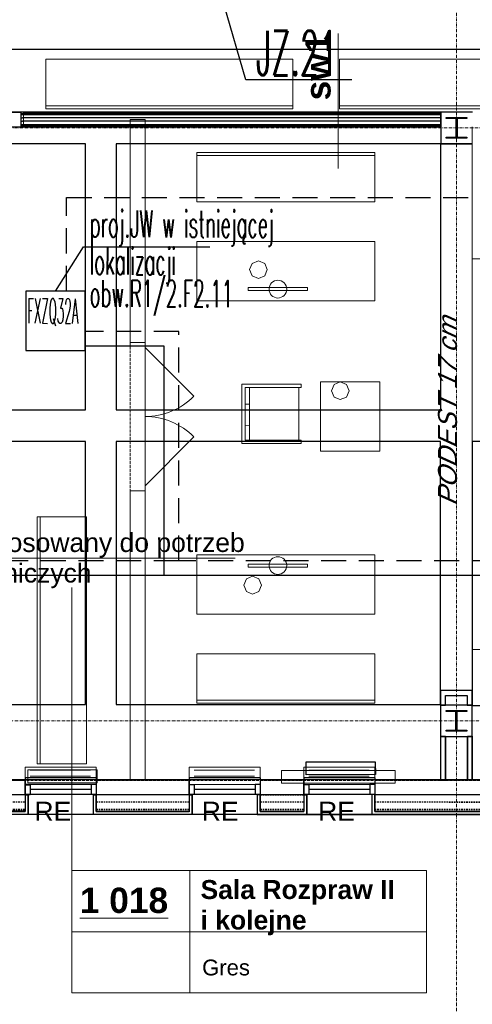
# Model space of a CAD drawing. Header units: millimetres. Extents: x -8642 to 28269, y -6609 to 3701.
# Tile 37 of 256: x -835 to -377, y -5550 to -4554. Entities that reach past the tile are written whole.
import ezdxf
from ezdxf.enums import TextEntityAlignment as Align

# ---------------------------------------------------------------- set-up
doc = ezdxf.new("R2010")
doc.units = ezdxf.units.MM
doc.header["$LTSCALE"] = 1000
doc.header["$MEASUREMENT"] = 0
for name, pattern in [('DASHED', [19.05, 12.7, -6.35]), ('rzut 1 pietra$0$ArchiTECH.PC 1. Line Type', [0.004, 0.003, -0.001]), ('rzut 1 pietra$0$ArchiTECH.PC 2. Line Type', [0.0025, 0.0015, -0.001]), ('rzut 1 pietra$0$ArchiTECH.PC 5. Line Type', [0.0053, 0.003, -0.001, 0.0003, -0.001]), ('rzut 1 pietra$0$ArchiTECH.PC Solid Line Type', [0]), ('SUFIT_1 PIETRO$0$ArchiTECH.PC 1. Line Type', [0.004, 0.003, -0.001]), ('SUFIT_1 PIETRO$0$ArchiTECH.PC 2. Line Type', [0.0025, 0.0015, -0.001]), ('SUFIT_1 PIETRO$0$ArchiTECH.PC Solid Line Type', [0])]:
    doc.linetypes.add(name, pattern=pattern)
doc.layers.get('0').update_dxf_attribs({"lineweight": 25})
for name, color, linetype, lineweight in [('_Etap_5_klimatyzator_w starej_lokalizacji', 3, 'Continuous', 30), ('_Etap_5_opis', 7, 'Continuous', 30), ('_Numer_jednostki', 11, 'Continuous', 30), ('IS_ARCH', 254, 'Continuous', 18), ('IS_FREON_GAZ', 254, 'DASHED', 30), ('IS_HC_FREON_CIECZ', 254, 'Continuous', 30)]:
    doc.layers.add(name, color=color, linetype=linetype, lineweight=lineweight)
for name, color, linetype in [('IS_WK_KAN_SKROPLINY', 254, 'DASHED'), ('SUFIT_1 PIETRO$0$ELEM KONSTRUKCJI - inwent', 254, 'Continuous'), ('SUFIT_1 PIETRO$0$INWENTARYZACJA', 254, 'Continuous'), ('SUFIT_1 PIETRO$0$Kalka 1', 254, 'Continuous'), ('SUFIT_1 PIETRO$0$sciany projektowane', 254, 'Continuous'), ('SUFIT_1 PIETRO$0$TYP SUFITÓW_NOWYCH', 254, 'Continuous')]:
    doc.layers.add(name, color=color, linetype=linetype)
doc.styles.add('romans1', font='simplex.shx', dxfattribs={"width": 0.8})
doc.styles.add('rzut 1 pietra$0$ArchiTECHStyle1', font='arial.ttf', dxfattribs={"height": 0.16})
doc.styles.add('rzut 1 pietra$0$ArchiTECHStyle2', font='ariali.ttf', dxfattribs={"oblique": 15, "height": 0.16})
doc.styles.add('rzut 1 pietra$0$ArchiTECHStyle3', font='arialbd.ttf', dxfattribs={"height": 0.192})

# ---------------------------------------------------------------- blocks, each defined once
blk = doc.blocks.new('jw_FXZQ32A')
blk.add_lwpolyline([(0, 0), (60, 0), (60, 60), (0, 60)], close=True)
at = {"color": 7, "style": 'romans1', "width": 0.35}
blk.add_text('FXZQ32A', height=25, rotation=359.91893, dxfattribs=at).set_placement((1.49, 27.37))

msp = doc.modelspace()

# ---------------------------------------------------------------- linework, layer by layer
at = {"layer": '_Etap_5_opis'}
for p, q in [((-798.69, -4828.38), (-770.25, -4783.56)), ((-770.25, -4783.56), (-642.37, -4783.56))]:
    msp.add_line(p, q, dxfattribs=at)
at = {"layer": '_Numer_jednostki'}
msp.add_lwpolyline([(-498.45, -4614.76), (-606.01, -4614.76), (-671.67, -4387.54)], dxfattribs=at)
at = {"layer": 'IS_ARCH', "linetype": 'rzut 1 pietra$0$ArchiTECH.PC 5. Line Type'}
for p, q in [((-392.53, -3084.31), (-392.84, -6168.47)), ((-3569.55, -4662.89), (2842.26, -4663.53)), ((-3569.09, -5262.89), (7882.41, -5264.04))]:
    msp.add_line(p, q, dxfattribs=at)
at = {"layer": 'IS_ARCH', "linetype": 'rzut 1 pietra$0$ArchiTECH.PC Solid Line Type'}
for p, q in [((-512.48, -4704.49), (-512.48, -4567.74)), ((-558.43, -4593.82), (-808.43, -4593.82)), ((-808.43, -4593.82), (-808.43, -4643.82)), ((-558.43, -4643.82), (-558.43, -4593.82)), ((-260.94, -4593.82), (-510.94, -4593.82)), ((-510.94, -4593.82), (-510.94, -4643.82)), ((-808.43, -4640.82), (-558.43, -4640.82)), ((-510.94, -4640.82), (-260.94, -4640.82)), ((-1026.81, -4647.21), (-830.81, -4647.21)), ((-830.81, -4647.21), (-1026.81, -4647.21)), ((-1026.81, -4647.21), (-830.81, -4647.21)), ((-828.81, -4647.21), (-830.81, -4647.21)), ((-830.81, -4647.21), (-830.81, -4648.46)), ((-830.81, -4648.46), (-828.81, -4648.46)), ((-830.81, -4648.46), (-830.81, -4649.71)), ((-830.81, -4649.71), (-828.81, -4649.71)), ((-830.81, -4649.71), (-830.81, -4652.21)), ((-830.81, -4652.21), (-830.81, -4659.71)), ((-408.62, -4647.21), (-828.81, -4647.21)), ((-828.81, -4648.46), (-408.62, -4648.46)), ((-828.81, -4649.71), (-408.62, -4649.71)), ((-808.43, -4643.82), (-558.43, -4643.82)), ((-510.94, -4643.82), (-260.94, -4643.82)), ((-408.62, -4662.21), (-408.62, -4647.21)), ((-376.62, -4647.21), (-408.62, -4647.21)), ((-408.62, -4647.21), (-408.62, -4679.21)), ((-403.12, -4652.71), (-382.12, -4652.71)), ((-403.12, -4653.71), (-403.12, -4652.71)), ((-403.12, -4652.71), (-403.12, -4652.71)), ((-403.12, -4652.71), (-382.12, -4652.71)), ((-403.12, -4653.71), (-403.12, -4652.71)), ((-382.12, -4652.71), (-382.12, -4653.71)), ((-382.12, -4652.71), (-382.12, -4653.71)), ((-830.81, -4653.04), (-828.81, -4653.04)), ((-830.81, -4656.38), (-828.81, -4656.38)), ((-830.81, -4659.71), (-828.81, -4659.71)), ((-830.81, -4659.71), (-830.81, -4660.96)), ((-830.81, -4660.96), (-828.81, -4660.96)), ((-830.81, -4660.96), (-830.81, -4662.21)), ((-830.81, -4662.21), (-828.81, -4662.21)), ((-408.62, -4653.04), (-828.81, -4653.04)), ((-408.62, -4656.38), (-828.81, -4656.38)), ((-828.81, -4659.71), (-408.62, -4659.71)), ((-828.81, -4660.96), (-408.62, -4660.96)), ((-828.81, -4662.21), (-408.62, -4662.21)), ((-722.94, -4654.81), (-722.94, -4880.37)), ((-707.94, -4654.81), (-722.94, -4654.81)), ((-707.94, -4880.37), (-707.94, -4654.81)), ((-393.12, -4653.71), (-403.12, -4653.71)), ((-393.12, -4653.71), (-403.12, -4653.71)), ((-393.12, -4672.71), (-393.12, -4653.71)), ((-393.12, -4672.71), (-393.12, -4653.71)), ((-382.12, -4653.71), (-392.12, -4653.71)), ((-392.12, -4653.71), (-392.12, -4672.71)), ((-382.12, -4653.71), (-392.12, -4653.71)), ((-392.12, -4653.71), (-392.12, -4672.71)), ((-376.74, -5322.83), (-376.74, -4662.21)), ((-403.12, -4673.71), (-403.12, -4672.71)), ((-403.12, -4672.71), (-393.12, -4672.71)), ((-403.12, -4673.71), (-403.12, -4672.71)), ((-403.12, -4672.71), (-393.12, -4672.71)), ((-392.12, -4672.71), (-382.12, -4672.71)), ((-392.12, -4672.71), (-382.12, -4672.71)), ((-382.12, -4672.71), (-382.12, -4673.71)), ((-382.12, -4672.71), (-382.12, -4673.71)), ((-408.62, -4679.21), (-376.62, -4679.21)), ((-382.12, -4673.71), (-403.12, -4673.71)), ((-382.12, -4673.71), (-403.12, -4673.71)), ((-475.47, -4688.15), (-655.47, -4688.15)), ((-655.47, -4688.15), (-655.47, -4738.15)), ((-475.47, -4691.15), (-655.47, -4691.15)), ((-475.47, -4738.15), (-475.47, -4688.15)), ((-655.47, -4738.15), (-475.47, -4738.15)), ((-655.47, -4778.15), (-475.47, -4778.15)), ((-655.47, -4838.15), (-655.47, -4778.15)), ((-475.47, -4778.15), (-475.47, -4838.15)), ((-599.44, -4800.34), (-602.07, -4806.67)), ((-593.11, -4797.72), (-599.44, -4800.34)), ((-586.78, -4800.34), (-593.11, -4797.72)), ((-584.15, -4806.67), (-586.78, -4800.34)), ((-376.74, -4795.93), (-376.74, -5115.93)), ((-286.74, -4795.93), (-376.74, -4795.93)), ((-602.07, -4806.67), (-599.44, -4813.01)), ((-602.07, -4806.67), (-602.07, -4806.67)), ((-586.78, -4813.01), (-584.15, -4806.67)), ((-599.44, -4813.01), (-593.11, -4815.63)), ((-593.11, -4815.63), (-586.78, -4813.01)), ((-543.47, -4824.94), (-603.47, -4824.94)), ((-603.47, -4824.94), (-603.47, -4827.94)), ((-603.47, -4827.94), (-543.47, -4827.94)), ((-543.47, -4827.94), (-543.47, -4824.94)), ((-475.47, -4838.15), (-655.47, -4838.15)), ((-712.94, -4880.37), (-722.94, -4880.37)), ((-707.94, -4880.37), (-712.94, -4880.37)), ((-707.94, -4880.37), (-707.94, -5030.37)), ((-707.94, -5030.37), (-707.94, -4880.37)), ((-707.94, -4880.37), (-707.94, -5030.37)), ((-707.94, -4885.37), (-658.44, -4934.87)), ((-530.32, -4990.37), (-530.32, -4920.37)), ((-530.32, -4920.37), (-470.32, -4920.37)), ((-510.26, -4920.33), (-516.6, -4922.95)), ((-503.93, -4922.95), (-510.26, -4920.33)), ((-470.32, -4920.37), (-470.32, -4990.37)), ((-609.99, -4982.67), (-609.99, -4922.67)), ((-609.99, -4922.67), (-549.99, -4922.67)), ((-549.99, -4925.95), (-606.72, -4925.95)), ((-606.72, -4925.95), (-606.72, -4979.4)), ((-602.03, -4979.51), (-602.03, -4925.95)), ((-552.18, -4979.4), (-552.18, -4925.95)), ((-549.99, -4922.67), (-549.99, -4925.95)), ((-516.6, -4922.95), (-519.22, -4929.29)), ((-519.22, -4929.29), (-516.6, -4935.62)), ((-519.22, -4929.29), (-519.22, -4929.29)), ((-501.31, -4929.29), (-503.93, -4922.95)), ((-503.93, -4935.62), (-501.31, -4929.29)), ((-516.6, -4935.62), (-510.26, -4938.24)), ((-510.26, -4938.24), (-503.93, -4935.62)), ((-602.03, -4942.75), (-606.72, -4942.75)), ((-606.72, -4964.56), (-602.03, -4964.67)), ((-707.94, -5025.37), (-658.44, -4975.88)), ((-606.72, -4979.4), (-549.99, -4979.4)), ((-549.99, -4979.4), (-549.99, -4982.67)), ((-549.99, -4982.67), (-609.99, -4982.67)), ((-470.32, -4990.37), (-530.32, -4990.37)), ((-722.94, -5030.37), (-722.94, -5322.79)), ((-712.94, -5030.37), (-722.94, -5030.37)), ((-707.94, -5030.37), (-712.94, -5030.37)), ((-707.94, -5322.79), (-707.94, -5030.37)), ((-817.07, -5056.95), (-817.07, -5306.95)), ((-767.07, -5056.95), (-817.07, -5056.95)), ((-814.07, -5056.95), (-814.07, -5306.95)), ((-767.07, -5306.95), (-767.07, -5056.95)), ((-973.73, -5098.63), (-616.55, -5098.63)), ((-475.47, -5095.37), (-655.47, -5095.37)), ((-655.47, -5095.37), (-655.47, -5155.37)), ((-475.47, -5155.37), (-475.47, -5095.37)), ((-543.47, -5104.64), (-603.47, -5104.64)), ((-603.47, -5104.64), (-603.47, -5107.64)), ((-603.47, -5107.64), (-543.47, -5107.64)), ((-543.47, -5107.64), (-543.47, -5104.64)), ((-605.33, -5119.65), (-607.95, -5125.98)), ((-599, -5117.03), (-605.33, -5119.65)), ((-592.66, -5119.65), (-599, -5117.03)), ((-590.04, -5125.98), (-592.66, -5119.65)), ((-376.74, -5115.93), (-286.74, -5115.93)), ((-286.74, -5115.93), (-376.74, -5115.93)), ((-376.74, -5115.93), (-376.74, -5190.93)), ((-781.86, -5414.68), (-781.86, -5128.52)), ((-607.95, -5125.98), (-605.33, -5132.32)), ((-607.95, -5125.98), (-607.95, -5125.98)), ((-592.66, -5132.32), (-590.04, -5125.98)), ((-605.33, -5132.32), (-599, -5134.94)), ((-599, -5134.94), (-592.66, -5132.32)), ((-655.47, -5155.37), (-475.47, -5155.37)), ((-376.74, -5190.93), (-286.74, -5190.93)), ((-655.47, -5245.37), (-655.47, -5195.37)), ((-655.47, -5195.37), (-475.47, -5195.37)), ((-475.47, -5195.37), (-475.47, -5245.37)), ((-408.69, -5232.64), (-408.69, -5247.21)), ((-376.74, -5232.65), (-408.69, -5232.64)), ((-403.69, -5247.21), (-403.69, -5237.64)), ((-403.69, -5237.64), (-381.74, -5237.65)), ((-381.74, -5237.65), (-381.74, -5247.21)), ((-376.74, -5247.21), (-376.74, -5232.65)), ((-475.47, -5242.37), (-655.47, -5242.37)), ((-475.47, -5245.37), (-655.47, -5245.37)), ((-408.69, -5247.21), (-403.69, -5247.21)), ((-376.69, -5247.21), (-408.69, -5247.21)), ((-408.69, -5247.21), (-408.69, -5279.21)), ((-381.74, -5247.21), (-376.74, -5247.21)), ((-376.69, -5279.21), (-376.69, -5247.21)), ((-376.69, -5247.21), (-376.69, -5247.21)), ((-403.19, -5252.71), (-382.19, -5252.71)), ((-403.19, -5253.71), (-403.19, -5252.71)), ((-403.19, -5252.71), (-403.19, -5252.71)), ((-403.19, -5252.71), (-382.19, -5252.71)), ((-403.19, -5253.71), (-403.19, -5252.71)), ((-393.19, -5253.71), (-403.19, -5253.71)), ((-393.19, -5253.71), (-403.19, -5253.71)), ((-393.19, -5272.71), (-393.19, -5253.71)), ((-393.19, -5272.71), (-393.19, -5253.71)), ((-382.19, -5253.71), (-392.19, -5253.71)), ((-392.19, -5253.71), (-392.19, -5272.71)), ((-382.19, -5253.71), (-392.19, -5253.71)), ((-392.19, -5253.71), (-392.19, -5272.71)), ((-382.19, -5252.71), (-382.19, -5253.71)), ((-382.19, -5252.71), (-382.19, -5253.71)), ((-408.75, -5278.82), (-408.75, -5322.83)), ((-408.75, -5279.22), (-408.75, -5323.23)), ((-403.69, -5279.21), (-408.69, -5279.21)), ((-408.69, -5279.21), (-408.69, -5323.23)), ((-408.69, -5279.21), (-376.69, -5279.21)), ((-403.75, -5278.82), (-403.75, -5322.83)), ((-403.75, -5279.22), (-403.75, -5323.23)), ((-403.69, -5323.23), (-403.69, -5279.21)), ((-403.19, -5273.71), (-403.19, -5272.71)), ((-403.19, -5272.71), (-393.19, -5272.71)), ((-403.19, -5273.71), (-403.19, -5272.71)), ((-403.19, -5272.71), (-393.19, -5272.71)), ((-382.19, -5273.71), (-403.19, -5273.71)), ((-382.19, -5273.71), (-403.19, -5273.71)), ((-392.19, -5272.71), (-382.19, -5272.71)), ((-392.19, -5272.71), (-382.19, -5272.71)), ((-382.19, -5272.71), (-382.19, -5273.71)), ((-382.19, -5272.71), (-382.19, -5273.71)), ((-381.75, -5278.83), (-381.75, -5322.83)), ((-381.75, -5279.23), (-381.75, -5323.23)), ((-376.69, -5279.21), (-381.69, -5279.21)), ((-381.69, -5279.21), (-381.69, -5322.83)), ((-376.75, -5278.83), (-376.75, -5322.83)), ((-376.75, -5279.23), (-376.75, -5323.23)), ((-376.69, -5322.83), (-376.69, -5279.21)), ((-757.3, -5310.08), (-829.3, -5310.08)), ((-829.3, -5310.08), (-829.3, -5322.58)), ((-817.07, -5306.95), (-767.07, -5306.95)), ((-757.3, -5322.58), (-757.3, -5310.08)), ((-591.3, -5310.08), (-663.3, -5310.08)), ((-663.3, -5310.08), (-663.3, -5322.58)), ((-591.3, -5322.58), (-591.3, -5310.08)), ((-475.3, -5310.08), (-547.3, -5310.08)), ((-547.3, -5310.08), (-547.3, -5322.58)), ((-475.3, -5322.58), (-475.3, -5310.08)), ((-826.47, -5312.87), (-826.47, -5325.87)), ((-756.47, -5312.87), (-826.47, -5312.87)), ((-826.47, -5312.87), (-826.47, -5325.87)), ((-756.47, -5312.87), (-826.47, -5312.87)), ((-824.3, -5313.31), (-763.08, -5313.31)), ((-824.3, -5319.35), (-763.08, -5319.35)), ((-756.47, -5325.87), (-756.47, -5312.87)), ((-756.47, -5325.87), (-756.47, -5312.87)), ((-658.3, -5313.31), (-597.09, -5313.31)), ((-658.3, -5319.35), (-597.09, -5319.35)), ((-569.87, -5313.37), (-569.87, -5326.37)), ((-454.87, -5313.37), (-569.87, -5313.37)), ((-569.87, -5313.37), (-569.87, -5326.37)), ((-454.87, -5313.37), (-569.87, -5313.37)), ((-542.3, -5313.31), (-481.09, -5313.31)), ((-542.3, -5319.35), (-481.09, -5319.35)), ((-454.87, -5326.37), (-454.87, -5313.37)), ((-454.87, -5326.37), (-454.87, -5313.37)), ((-1138.76, -5322.76), (-829.3, -5322.78)), ((-1138.76, -5323.16), (-829.3, -5323.19)), ((-757.3, -5320.71), (-829.3, -5320.77)), ((-829.3, -5320.77), (-829.3, -5322.77)), ((-829.3, -5321.17), (-829.3, -5323.17)), ((-829.3, -5322.58), (-757.3, -5322.58)), ((-829.3, -5322.77), (-829.3, -5327.77)), ((-829.3, -5322.78), (-829.3, -5337.78)), ((-829.3, -5323.17), (-829.3, -5328.17)), ((-829.3, -5323.19), (-829.3, -5338.19)), ((-757.31, -5327.73), (-829.3, -5327.78)), ((-824.3, -5327.78), (-829.3, -5327.78)), ((-829.3, -5327.78), (-829.29, -5337.78)), ((-829.3, -5327.78), (-829.29, -5337.78)), ((-824.3, -5328.18), (-829.3, -5328.19)), ((-829.3, -5328.19), (-829.29, -5338.19)), ((-829.3, -5328.19), (-829.29, -5338.19)), ((-826.47, -5325.87), (-756.47, -5325.87)), ((-826.47, -5325.87), (-756.47, -5325.87)), ((-824.3, -5327.78), (-824.29, -5337.78)), ((-824.3, -5328.18), (-824.29, -5338.18)), ((-757.31, -5327.73), (-762.31, -5327.73)), ((-762.31, -5327.73), (-762.3, -5337.73)), ((-757.31, -5327.73), (-757.3, -5337.73)), ((-757.31, -5327.73), (-757.3, -5337.73)), ((-757.31, -5328.13), (-757.3, -5338.13)), ((-757.31, -5328.13), (-757.3, -5338.13)), ((-757.3, -5320.71), (-757.29, -5327.71)), ((-757.3, -5321.12), (-757.29, -5328.12)), ((-757.3, -5322.79), (-757.3, -5337.79)), ((-757.3, -5322.79), (-663.3, -5322.8)), ((-757.3, -5323.19), (-757.3, -5338.19)), ((-722.94, -5322.79), (-707.94, -5322.79)), ((-591.3, -5320.76), (-663.31, -5320.81)), ((-663.31, -5320.81), (-663.3, -5322.81)), ((-663.31, -5321.22), (-663.3, -5323.22)), ((-663.3, -5322.8), (-663.31, -5337.8)), ((-663.3, -5322.81), (-663.31, -5327.82)), ((-663.3, -5323.2), (-663.31, -5338.2)), ((-663.3, -5322.58), (-591.3, -5322.58)), ((-663.3, -5323.22), (-663.31, -5328.22)), ((-591.31, -5327.75), (-663.3, -5327.8)), ((-658.3, -5327.8), (-663.3, -5327.8)), ((-663.3, -5327.8), (-663.3, -5337.8)), ((-663.3, -5327.8), (-663.3, -5337.8)), ((-663.3, -5328.2), (-663.3, -5338.2)), ((-663.3, -5328.2), (-663.3, -5338.2)), ((-658.3, -5327.8), (-658.3, -5337.8)), ((-591.31, -5327.75), (-596.31, -5327.75)), ((-596.31, -5327.75), (-596.31, -5337.75)), ((-591.3, -5322.81), (-591.31, -5337.81)), ((-591.3, -5323.21), (-591.31, -5338.21)), ((-591.31, -5327.75), (-591.31, -5337.75)), ((-591.31, -5327.75), (-591.31, -5337.75)), ((-591.31, -5328.15), (-591.31, -5338.15)), ((-591.31, -5328.15), (-591.31, -5338.15)), ((-591.3, -5320.76), (-591.3, -5327.76)), ((-591.3, -5321.16), (-591.3, -5328.16)), ((-591.3, -5322.81), (-547.3, -5322.81)), ((-569.87, -5326.37), (-454.87, -5326.37)), ((-569.87, -5326.37), (-454.87, -5326.37)), ((-475.3, -5320.76), (-547.31, -5320.81)), ((-547.31, -5320.81), (-547.3, -5322.81)), ((-547.31, -5321.21), (-547.3, -5323.21)), ((-547.3, -5322.81), (-547.31, -5337.81)), ((-547.3, -5323.21), (-547.31, -5338.21)), ((-547.3, -5322.58), (-475.3, -5322.58)), ((-547.3, -5322.81), (-547.3, -5327.81)), ((-547.3, -5323.21), (-547.3, -5328.21)), ((-475.31, -5327.76), (-547.3, -5327.81)), ((-542.3, -5327.81), (-547.3, -5327.81)), ((-547.3, -5327.81), (-547.3, -5337.81)), ((-547.3, -5327.81), (-547.3, -5337.81)), ((-547.3, -5328.21), (-547.3, -5338.21)), ((-547.3, -5328.21), (-547.3, -5338.21)), ((-542.3, -5327.81), (-542.3, -5337.81)), ((-475.31, -5327.76), (-480.31, -5327.76)), ((-480.31, -5327.76), (-480.31, -5337.76)), ((-475.3, -5322.82), (-475.31, -5337.82)), ((-475.3, -5323.22), (-475.31, -5338.22)), ((-475.31, -5327.76), (-475.31, -5337.76)), ((-475.31, -5327.76), (-475.31, -5337.76)), ((-475.31, -5328.16), (-475.31, -5338.16)), ((-475.31, -5328.16), (-475.31, -5338.16)), ((-475.3, -5320.76), (-475.3, -5327.76)), ((-475.3, -5321.16), (-475.3, -5328.16)), ((-475.3, -5322.82), (-367.69, -5322.83)), ((-408.69, -5323.23), (-403.69, -5323.23)), ((-381.69, -5322.83), (-376.69, -5322.83)), ((-1138.77, -5337.76), (-829.3, -5337.78)), ((-826.3, -5337.78), (-829.3, -5337.78)), ((-829.3, -5337.78), (-829.3, -5354.76)), ((-829.3, -5337.78), (-826.3, -5337.78)), ((-829.3, -5337.78), (-829.3, -5354.78)), ((-829.3, -5338.19), (-826.3, -5338.19)), ((-757.3, -5337.73), (-829.29, -5337.78)), ((-824.29, -5337.78), (-829.29, -5337.78)), ((-824.29, -5338.18), (-829.29, -5338.19)), ((-826.3, -5357.76), (-826.3, -5337.78)), ((-826.3, -5337.78), (-826.3, -5357.78)), ((-762.3, -5332.73), (-824.3, -5332.78)), ((-757.3, -5337.73), (-762.3, -5337.73)), ((-757.3, -5337.79), (-760.3, -5337.79)), ((-760.3, -5337.79), (-760.3, -5357.79)), ((-760.3, -5337.79), (-757.3, -5337.79)), ((-760.3, -5337.79), (-760.3, -5357.79)), ((-760.3, -5338.19), (-757.3, -5338.19)), ((-757.3, -5354.79), (-757.3, -5337.79)), ((-757.3, -5337.79), (-663.31, -5337.8)), ((-757.3, -5337.79), (-757.3, -5354.79)), ((-663.31, -5337.8), (-660.31, -5337.8)), ((-663.31, -5337.8), (-663.31, -5354.8)), ((-663.31, -5338.2), (-663.31, -5355.2)), ((-663.31, -5338.2), (-660.31, -5338.2)), ((-591.31, -5337.75), (-663.3, -5337.8)), ((-660.3, -5337.8), (-663.3, -5337.8)), ((-663.3, -5337.8), (-663.3, -5354.79)), ((-658.3, -5337.8), (-663.3, -5337.8)), ((-660.31, -5337.8), (-660.3, -5357.8)), ((-660.3, -5357.79), (-660.3, -5337.8)), ((-596.31, -5332.75), (-658.31, -5332.8)), ((-591.31, -5337.75), (-596.31, -5337.75)), ((-591.31, -5337.81), (-594.31, -5337.81)), ((-594.31, -5337.81), (-594.31, -5357.82)), ((-594.31, -5337.81), (-591.31, -5337.81)), ((-594.31, -5337.81), (-594.31, -5357.82)), ((-591.31, -5354.82), (-591.31, -5337.81)), ((-591.31, -5337.81), (-547.31, -5337.81)), ((-591.31, -5337.81), (-591.31, -5354.82)), ((-544.31, -5337.83), (-547.31, -5337.83)), ((-547.31, -5337.83), (-547.31, -5354.83)), ((-547.31, -5337.83), (-544.31, -5337.83)), ((-547.31, -5337.83), (-547.31, -5354.83)), ((-547.31, -5338.23), (-544.31, -5338.23)), ((-475.31, -5337.76), (-547.3, -5337.81)), ((-542.3, -5337.81), (-547.3, -5337.81)), ((-544.31, -5357.83), (-544.31, -5337.83)), ((-544.31, -5337.83), (-544.31, -5357.83)), ((-480.31, -5332.76), (-542.31, -5332.81)), ((-475.31, -5337.76), (-480.31, -5337.76)), ((-475.31, -5337.82), (-478.31, -5337.82)), ((-478.31, -5337.82), (-478.31, -5357.83)), ((-475.31, -5337.82), (-478.31, -5337.82)), ((-478.31, -5337.82), (-478.31, -5357.83)), ((-475.31, -5354.83), (-475.31, -5337.82)), ((-475.31, -5337.82), (-367.69, -5337.83)), ((-475.31, -5337.82), (-475.31, -5354.83)), ((-1142.75, -5357.76), (-826.3, -5357.76)), ((-1142.75, -5357.76), (-826.3, -5357.78)), ((-829.3, -5354.76), (-1139.75, -5354.76)), ((-1139.75, -5354.76), (-829.3, -5354.78)), ((-826.3, -5357.78), (-760.3, -5357.79)), ((-760.3, -5357.79), (-660.3, -5357.79)), ((-760.3, -5357.79), (-660.3, -5357.8)), ((-663.3, -5354.79), (-757.3, -5354.79)), ((-757.3, -5354.79), (-663.31, -5354.8)), ((-660.3, -5357.8), (-594.31, -5357.82)), ((-594.31, -5357.82), (-544.31, -5357.83)), ((-594.31, -5357.82), (-544.31, -5357.83)), ((-547.31, -5354.83), (-591.31, -5354.82)), ((-591.31, -5354.82), (-547.31, -5354.83)), ((-544.31, -5357.83), (-478.31, -5357.83)), ((-478.31, -5357.83), (-363.66, -5357.84)), ((-478.31, -5357.83), (-363.66, -5357.84)), ((-366.66, -5354.84), (-475.31, -5354.83)), ((-475.31, -5354.83), (-366.66, -5354.84)), ((-781.86, -5414.68), (-423.06, -5414.68)), ((-781.86, -5414.68), (-781.86, -5538.6)), ((-662.63, -5414.68), (-662.63, -5538.6)), ((-423.06, -5414.68), (-423.06, -5538.6)), ((-781.86, -5476.64), (-423.06, -5476.64)), ((-781.86, -5538.6), (-423.06, -5538.6))]:
    msp.add_line(p, q, dxfattribs=at)
at = {"layer": 'IS_ARCH', "linetype": 'rzut 1 pietra$0$ArchiTECH.PC 1. Line Type'}
for p, q in [((-1026.81, -4647.21), (-830.81, -4647.21)), ((-1026.81, -4662.21), (-830.81, -4662.21)), ((-722.94, -4880.37), (-722.94, -5030.37)), ((-707.94, -4880.37), (-707.94, -5030.37)), ((-1515.75, -5323.12), (4330.89, -5323.69))]:
    msp.add_line(p, q, dxfattribs=at)
at = {"layer": 'IS_ARCH', "linetype": 'rzut 1 pietra$0$ArchiTECH.PC 2. Line Type'}
for p, q in [((-829.3, -5337.78), (-829.3, -5352.78)), ((-829.3, -5338.19), (-829.3, -5353.19)), ((-757.3, -5337.79), (-757.3, -5352.79)), ((-757.3, -5337.79), (-663.31, -5337.8)), ((-757.3, -5338.19), (-757.3, -5353.19)), ((-663.31, -5337.8), (-663.31, -5352.8)), ((-663.31, -5338.2), (-663.31, -5353.2)), ((-591.31, -5337.81), (-547.31, -5337.81)), ((-591.31, -5337.81), (-591.3, -5352.82)), ((-591.31, -5338.21), (-591.3, -5353.22)), ((-591.31, -5338.21), (-547.31, -5338.21)), ((-547.31, -5337.81), (-547.31, -5352.83)), ((-547.31, -5338.21), (-547.31, -5353.23)), ((-475.31, -5337.82), (-475.31, -5352.82)), ((-475.31, -5338.22), (-475.31, -5353.22)), ((-1138.77, -5345.26), (-829.3, -5345.28)), ((-757.3, -5345.29), (-663.31, -5345.3)), ((-591.3, -5345.32), (-547.3, -5345.33)), ((-475.31, -5345.32), (-367.68, -5345.33)), ((-1138.77, -5352.76), (-829.3, -5352.78)), ((-757.3, -5352.79), (-663.31, -5352.8)), ((-591.3, -5352.82), (-547.31, -5352.83)), ((-475.31, -5352.82), (-367.68, -5352.83))]:
    msp.add_line(p, q, dxfattribs=at)
at = {"layer": 'IS_ARCH', "linetype": 'rzut 1 pietra$0$ArchiTECH.PC Solid Line Type'}
for centre in [(-573.47, -4826.44), (-573.47, -5106.14)]:
    msp.add_circle(centre, 8.96, dxfattribs=at)
for centre, start, end in [((-707.94, -4885.37), 270, 315), ((-707.94, -5025.37), 45, 90)]:
    msp.add_arc(centre, 70, start, end, dxfattribs=at)
at = {"layer": 'IS_FREON_GAZ', "ltscale": 0.002}
for points in [[(676.82, -5160.46), (676.82, -5101.29), (-673.69, -5101.29), (-673.69, -4869.29), (-768.69, -4869.29)], [(-673.69, -5101.29), (-973.69, -5101.29), (-973.69, -5191.39), (-1016.01, -5191.39)]]:
    msp.add_lwpolyline(points, dxfattribs=at)
at = {"layer": 'IS_HC_FREON_CIECZ', "ltscale": 0.002}
for points in [[(666.82, -5160.46), (666.82, -5116.29), (-688.69, -5116.29), (-688.69, -4884.29), (-768.69, -4884.29)], [(-673.69, -5116.29), (-958.69, -5116.29), (-958.69, -5206.39), (-1016.01, -5206.39)]]:
    msp.add_lwpolyline(points, dxfattribs=at)
at = {"layer": 'IS_WK_KAN_SKROPLINY', "lineweight": 30, "ltscale": 0.002}
msp.add_lwpolyline([(-787.3, -4828.38), (-787.3, -4733.63), (-159.8, -4733.63), (-123.69, -4733.63), (-123.69, -4373.5)], dxfattribs=at)
at = {"layer": 'SUFIT_1 PIETRO$0$ELEM KONSTRUKCJI - inwent', "linetype": 'SUFIT_1 PIETRO$0$ArchiTECH.PC Solid Line Type'}
for p, q in [((-376.62, -4647.29), (-408.62, -4647.29)), ((-408.62, -4647.29), (-408.62, -4679.29)), ((-403.12, -4652.79), (-382.12, -4652.79)), ((-403.12, -4653.79), (-403.12, -4652.79)), ((-403.12, -4652.79), (-403.12, -4652.79)), ((-403.12, -4652.79), (-382.12, -4652.79)), ((-403.12, -4653.79), (-403.12, -4652.79)), ((-382.12, -4652.79), (-382.12, -4653.79)), ((-382.12, -4652.79), (-382.12, -4653.79)), ((-393.12, -4653.79), (-403.12, -4653.79)), ((-393.12, -4653.79), (-403.12, -4653.79)), ((-393.12, -4672.79), (-393.12, -4653.79)), ((-393.12, -4672.79), (-393.12, -4653.79)), ((-382.12, -4653.79), (-392.12, -4653.79)), ((-392.12, -4653.79), (-392.12, -4672.79)), ((-382.12, -4653.79), (-392.12, -4653.79)), ((-392.12, -4653.79), (-392.12, -4672.79)), ((-403.12, -4673.79), (-403.12, -4672.79)), ((-403.12, -4672.79), (-393.12, -4672.79)), ((-403.12, -4673.79), (-403.12, -4672.79)), ((-403.12, -4672.79), (-393.12, -4672.79)), ((-392.12, -4672.79), (-382.12, -4672.79)), ((-392.12, -4672.79), (-382.12, -4672.79)), ((-382.12, -4672.79), (-382.12, -4673.79)), ((-382.12, -4672.79), (-382.12, -4673.79)), ((-408.62, -4679.29), (-376.62, -4679.29)), ((-382.12, -4673.79), (-403.12, -4673.79)), ((-382.12, -4673.79), (-403.12, -4673.79)), ((-376.69, -5247.29), (-408.69, -5247.29)), ((-408.69, -5247.29), (-408.69, -5279.29)), ((-376.69, -5279.29), (-376.69, -5247.29)), ((-376.69, -5247.29), (-376.69, -5247.29)), ((-403.19, -5252.79), (-382.19, -5252.79)), ((-403.19, -5253.79), (-403.19, -5252.79)), ((-403.19, -5252.79), (-403.19, -5252.79)), ((-403.19, -5252.79), (-382.19, -5252.79)), ((-403.19, -5253.79), (-403.19, -5252.79)), ((-393.19, -5253.79), (-403.19, -5253.79)), ((-393.19, -5253.79), (-403.19, -5253.79)), ((-393.19, -5272.79), (-393.19, -5253.79)), ((-393.19, -5272.79), (-393.19, -5253.79)), ((-382.19, -5253.79), (-392.19, -5253.79)), ((-392.19, -5253.79), (-392.19, -5272.79)), ((-382.19, -5253.79), (-392.19, -5253.79)), ((-392.19, -5253.79), (-392.19, -5272.79)), ((-382.19, -5252.79), (-382.19, -5253.79)), ((-382.19, -5252.79), (-382.19, -5253.79)), ((-408.69, -5279.29), (-376.69, -5279.29)), ((-403.19, -5273.79), (-403.19, -5272.79)), ((-403.19, -5272.79), (-393.19, -5272.79)), ((-403.19, -5273.79), (-403.19, -5272.79)), ((-403.19, -5272.79), (-393.19, -5272.79)), ((-382.19, -5273.79), (-403.19, -5273.79)), ((-382.19, -5273.79), (-403.19, -5273.79)), ((-392.19, -5272.79), (-382.19, -5272.79)), ((-392.19, -5272.79), (-382.19, -5272.79)), ((-382.19, -5272.79), (-382.19, -5273.79)), ((-382.19, -5272.79), (-382.19, -5273.79))]:
    msp.add_line(p, q, dxfattribs=at)
at = {"layer": 'SUFIT_1 PIETRO$0$INWENTARYZACJA', "linetype": 'SUFIT_1 PIETRO$0$ArchiTECH.PC Solid Line Type'}
for p, q in [((-408.69, -5232.73), (-408.69, -5247.29)), ((-376.74, -5232.73), (-408.69, -5232.73)), ((-403.69, -5247.29), (-403.69, -5237.73)), ((-403.69, -5237.73), (-381.74, -5237.73)), ((-381.74, -5237.73), (-381.74, -5247.29)), ((-376.74, -5247.29), (-376.74, -5232.73)), ((-408.69, -5247.29), (-403.69, -5247.29)), ((-381.74, -5247.29), (-376.74, -5247.29)), ((-403.69, -5279.29), (-408.69, -5279.29)), ((-408.69, -5279.29), (-408.69, -5323.31)), ((-403.69, -5323.31), (-403.69, -5279.29)), ((-376.69, -5279.29), (-381.69, -5279.29)), ((-381.69, -5279.29), (-381.69, -5322.91)), ((-376.69, -5322.91), (-376.69, -5279.29)), ((-408.69, -5323.31), (-403.69, -5323.31)), ((-381.69, -5322.91), (-376.69, -5322.91)), ((-826.3, -5337.87), (-829.3, -5337.87)), ((-829.3, -5337.87), (-829.3, -5354.84)), ((-826.3, -5357.84), (-826.3, -5337.87)), ((-757.3, -5337.87), (-760.3, -5337.87)), ((-760.3, -5337.87), (-760.3, -5357.87)), ((-757.3, -5354.87), (-757.3, -5337.87)), ((-660.3, -5337.89), (-663.3, -5337.89)), ((-663.3, -5337.89), (-663.3, -5354.87)), ((-660.3, -5357.87), (-660.3, -5337.89)), ((-591.31, -5337.89), (-594.31, -5337.89)), ((-594.31, -5337.89), (-594.31, -5357.91)), ((-591.31, -5354.91), (-591.31, -5337.89)), ((-544.31, -5337.91), (-547.31, -5337.91)), ((-547.31, -5337.91), (-547.31, -5354.91)), ((-544.31, -5357.91), (-544.31, -5337.91)), ((-475.31, -5337.9), (-478.31, -5337.9)), ((-478.31, -5337.9), (-478.31, -5357.92)), ((-475.31, -5354.92), (-475.31, -5337.9)), ((-1142.75, -5357.84), (-826.3, -5357.84)), ((-829.3, -5354.84), (-1139.75, -5354.84)), ((-760.3, -5357.87), (-660.3, -5357.87)), ((-663.3, -5354.87), (-757.3, -5354.87)), ((-594.31, -5357.91), (-544.31, -5357.91)), ((-547.31, -5354.91), (-591.31, -5354.91)), ((-478.31, -5357.92), (-363.66, -5357.92)), ((-366.66, -5354.92), (-475.31, -5354.92))]:
    msp.add_line(p, q, dxfattribs=at)
at = {"layer": 'SUFIT_1 PIETRO$0$Kalka 1', "linetype": 'SUFIT_1 PIETRO$0$ArchiTECH.PC Solid Line Type'}
for p, q in [((-408.75, -5278.9), (-408.75, -5322.91)), ((-408.75, -5279.3), (-408.75, -5323.31)), ((-403.75, -5278.9), (-403.75, -5322.91)), ((-403.75, -5279.31), (-403.75, -5323.31)), ((-381.75, -5278.91), (-381.75, -5322.91)), ((-381.75, -5279.31), (-381.75, -5323.31)), ((-376.75, -5278.91), (-376.75, -5322.91)), ((-376.75, -5279.31), (-376.75, -5323.32)), ((-544.82, -5304.76), (-474.82, -5304.71)), ((-544.81, -5317.76), (-544.82, -5304.76)), ((-474.82, -5304.71), (-474.81, -5317.71)), ((-474.81, -5317.71), (-544.81, -5317.76)), ((-544.81, -5317.76), (-544.81, -5317.76)), ((-829.3, -5322.87), (-1138.76, -5322.84)), ((-1138.76, -5322.84), (-829.3, -5322.87)), ((-1138.76, -5323.24), (-829.3, -5323.27)), ((-757.3, -5320.8), (-829.3, -5320.85)), ((-829.3, -5320.85), (-829.3, -5322.85)), ((-829.3, -5321.26), (-829.3, -5323.26)), ((-829.3, -5322.85), (-829.3, -5327.85)), ((-829.3, -5337.87), (-829.3, -5322.87)), ((-829.3, -5322.87), (-829.3, -5337.87)), ((-829.3, -5323.26), (-829.3, -5328.26)), ((-829.3, -5323.27), (-829.3, -5338.27)), ((-757.31, -5327.81), (-829.3, -5327.87)), ((-824.3, -5327.86), (-829.3, -5327.87)), ((-829.3, -5327.87), (-829.29, -5337.87)), ((-829.3, -5327.87), (-829.29, -5337.87)), ((-824.3, -5328.27), (-829.3, -5328.27)), ((-829.3, -5328.27), (-829.29, -5338.27)), ((-829.3, -5328.27), (-829.29, -5338.27)), ((-824.3, -5327.86), (-824.29, -5337.86)), ((-824.3, -5328.27), (-824.29, -5338.27)), ((-757.31, -5327.81), (-762.31, -5327.82)), ((-762.31, -5327.82), (-762.3, -5337.82)), ((-757.31, -5327.81), (-757.3, -5337.81)), ((-757.31, -5327.81), (-757.3, -5337.81)), ((-757.31, -5328.21), (-757.3, -5338.21)), ((-757.31, -5328.21), (-757.3, -5338.21)), ((-757.3, -5320.8), (-757.29, -5327.8)), ((-757.3, -5321.2), (-757.29, -5328.2)), ((-663.3, -5322.88), (-757.3, -5322.87)), ((-757.3, -5322.87), (-757.3, -5337.87)), ((-757.3, -5322.87), (-663.3, -5322.88)), ((-757.3, -5322.87), (-757.3, -5337.87)), ((-757.3, -5323.27), (-757.3, -5338.27)), ((-591.3, -5320.84), (-663.31, -5320.9)), ((-663.31, -5320.9), (-663.3, -5322.9)), ((-663.31, -5321.3), (-663.3, -5323.3)), ((-663.31, -5337.88), (-663.3, -5322.88)), ((-663.3, -5322.88), (-663.31, -5337.88)), ((-663.3, -5322.9), (-663.31, -5327.9)), ((-663.3, -5323.29), (-663.31, -5338.29)), ((-663.3, -5323.3), (-663.31, -5328.3)), ((-591.31, -5327.83), (-663.3, -5327.88)), ((-663.3, -5327.88), (-663.3, -5337.88)), ((-663.3, -5327.88), (-663.3, -5337.88)), ((-658.3, -5327.88), (-663.3, -5327.88)), ((-663.3, -5328.29), (-663.3, -5338.29)), ((-663.3, -5328.29), (-663.3, -5338.29)), ((-658.3, -5327.88), (-658.3, -5337.88)), ((-596.31, -5327.83), (-596.31, -5337.83)), ((-591.31, -5327.83), (-596.31, -5327.83)), ((-591.3, -5322.89), (-591.31, -5337.89)), ((-591.3, -5322.89), (-591.31, -5337.89)), ((-591.3, -5323.29), (-591.31, -5338.29)), ((-591.31, -5327.83), (-591.31, -5337.83)), ((-591.31, -5327.83), (-591.31, -5337.83)), ((-591.31, -5328.23), (-591.31, -5338.23)), ((-591.31, -5328.23), (-591.31, -5338.23)), ((-591.3, -5320.84), (-591.3, -5327.84)), ((-591.3, -5321.24), (-591.3, -5328.24)), ((-547.3, -5322.89), (-591.3, -5322.89)), ((-591.3, -5322.89), (-547.3, -5322.89)), ((-475.3, -5320.84), (-547.31, -5320.89)), ((-547.31, -5320.89), (-547.3, -5322.89)), ((-547.31, -5321.3), (-547.3, -5323.3)), ((-547.31, -5337.89), (-547.3, -5322.89)), ((-547.3, -5322.89), (-547.31, -5337.89)), ((-547.3, -5323.3), (-547.31, -5338.3)), ((-547.3, -5322.89), (-547.3, -5327.89)), ((-547.3, -5323.3), (-547.3, -5328.3)), ((-475.31, -5327.84), (-547.3, -5327.89)), ((-547.3, -5327.89), (-547.3, -5337.89)), ((-547.3, -5327.89), (-547.3, -5337.89)), ((-542.3, -5327.89), (-547.3, -5327.89)), ((-547.3, -5328.3), (-547.3, -5338.3)), ((-547.3, -5328.3), (-547.3, -5338.3)), ((-542.3, -5327.89), (-542.3, -5337.89)), ((-480.31, -5327.84), (-480.31, -5337.84)), ((-475.31, -5327.84), (-480.31, -5327.84)), ((-475.3, -5322.9), (-475.31, -5337.9)), ((-475.3, -5322.9), (-475.31, -5337.9)), ((-475.3, -5323.3), (-475.31, -5338.3)), ((-475.31, -5327.84), (-475.31, -5337.84)), ((-475.31, -5327.84), (-475.31, -5337.84)), ((-475.31, -5328.24), (-475.31, -5338.24)), ((-475.31, -5328.24), (-475.31, -5338.24)), ((-475.3, -5320.84), (-475.3, -5327.84)), ((-475.3, -5321.24), (-475.3, -5328.24)), ((-367.69, -5322.91), (-475.3, -5322.9)), ((-475.3, -5322.9), (-367.69, -5322.91)), ((-1138.77, -5337.84), (-829.3, -5337.87)), ((-1138.77, -5337.84), (-829.3, -5337.87)), ((-829.3, -5337.87), (-829.3, -5337.87)), ((-829.3, -5337.87), (-829.3, -5354.87)), ((-829.3, -5337.87), (-826.3, -5337.87)), ((-829.3, -5338.27), (-826.3, -5338.27)), ((-757.3, -5337.81), (-829.29, -5337.87)), ((-824.29, -5337.86), (-829.29, -5337.87)), ((-824.29, -5338.27), (-829.29, -5338.27)), ((-826.3, -5337.87), (-826.3, -5357.87)), ((-762.3, -5332.82), (-824.3, -5332.87)), ((-757.3, -5337.81), (-762.3, -5337.82)), ((-760.3, -5337.87), (-760.3, -5357.87)), ((-760.3, -5337.87), (-757.3, -5337.87)), ((-760.3, -5338.27), (-757.3, -5338.27)), ((-757.3, -5337.87), (-663.31, -5337.88)), ((-757.3, -5337.87), (-757.3, -5337.87)), ((-757.3, -5337.87), (-757.3, -5354.87)), ((-757.3, -5337.87), (-663.31, -5337.88)), ((-663.31, -5337.88), (-663.31, -5354.88)), ((-663.31, -5337.88), (-660.31, -5337.89)), ((-663.31, -5338.29), (-660.31, -5338.29)), ((-663.31, -5338.29), (-663.31, -5355.29)), ((-591.31, -5337.83), (-663.3, -5337.88)), ((-658.3, -5337.88), (-663.3, -5337.88)), ((-660.31, -5337.89), (-660.3, -5357.89)), ((-596.31, -5332.84), (-658.31, -5332.88)), ((-591.31, -5337.83), (-596.31, -5337.83)), ((-594.31, -5337.89), (-594.31, -5357.91)), ((-594.31, -5337.89), (-591.31, -5337.89)), ((-591.31, -5337.89), (-547.31, -5337.89)), ((-591.31, -5337.89), (-591.31, -5354.91)), ((-591.31, -5337.89), (-547.31, -5337.89)), ((-547.31, -5337.89), (-547.31, -5337.89)), ((-547.31, -5337.91), (-547.31, -5354.91)), ((-547.31, -5337.91), (-544.31, -5337.91)), ((-547.31, -5338.31), (-544.31, -5338.31)), ((-475.31, -5337.84), (-547.3, -5337.89)), ((-542.3, -5337.89), (-547.3, -5337.89)), ((-544.31, -5337.91), (-544.31, -5357.91)), ((-480.31, -5332.85), (-542.31, -5332.89)), ((-475.31, -5337.84), (-480.31, -5337.84)), ((-478.31, -5337.9), (-478.31, -5357.92)), ((-475.31, -5337.9), (-478.31, -5337.9)), ((-475.31, -5337.9), (-367.69, -5337.91)), ((-475.31, -5337.9), (-475.31, -5337.9)), ((-475.31, -5337.9), (-475.31, -5354.92)), ((-475.31, -5337.9), (-367.69, -5337.91)), ((-1142.75, -5357.84), (-826.3, -5357.87)), ((-1139.75, -5354.84), (-829.3, -5354.87)), ((-826.3, -5357.87), (-760.3, -5357.87)), ((-760.3, -5357.87), (-660.3, -5357.89)), ((-757.3, -5354.87), (-663.31, -5354.88)), ((-660.3, -5357.89), (-594.31, -5357.91)), ((-594.31, -5357.91), (-544.31, -5357.91)), ((-591.31, -5354.91), (-547.31, -5354.91)), ((-544.31, -5357.91), (-478.31, -5357.92)), ((-478.31, -5357.92), (-363.66, -5357.92)), ((-475.31, -5354.92), (-366.66, -5354.92))]:
    msp.add_line(p, q, dxfattribs=at)
at = {"layer": 'SUFIT_1 PIETRO$0$Kalka 1', "linetype": 'SUFIT_1 PIETRO$0$ArchiTECH.PC 1. Line Type'}
msp.add_line((-1515.75, -5323.2), (4330.89, -5323.78), dxfattribs=at)
at = {"layer": 'SUFIT_1 PIETRO$0$Kalka 1', "linetype": 'SUFIT_1 PIETRO$0$ArchiTECH.PC 2. Line Type'}
for p, q in [((-829.3, -5337.87), (-829.3, -5352.87)), ((-829.3, -5338.27), (-829.3, -5353.27)), ((-757.3, -5337.87), (-663.31, -5337.88)), ((-757.3, -5337.87), (-757.3, -5352.87)), ((-757.3, -5338.27), (-757.3, -5353.27)), ((-663.31, -5337.88), (-663.31, -5352.88)), ((-663.31, -5338.29), (-663.31, -5353.29)), ((-591.31, -5337.89), (-591.3, -5352.9)), ((-591.31, -5337.89), (-547.31, -5337.89)), ((-591.31, -5338.29), (-547.31, -5338.3)), ((-591.31, -5338.29), (-591.3, -5353.31)), ((-547.31, -5337.89), (-547.31, -5352.91)), ((-547.31, -5338.3), (-547.31, -5353.31)), ((-475.31, -5337.9), (-475.31, -5352.9)), ((-475.31, -5338.3), (-475.31, -5353.3)), ((-1138.77, -5345.34), (-829.3, -5345.37)), ((-757.3, -5345.37), (-663.31, -5345.38)), ((-591.3, -5345.4), (-547.3, -5345.41)), ((-475.31, -5345.4), (-367.68, -5345.42)), ((-1138.77, -5352.84), (-829.3, -5352.87)), ((-757.3, -5352.87), (-663.31, -5352.88)), ((-591.3, -5352.9), (-547.31, -5352.91)), ((-475.31, -5352.9), (-367.68, -5352.92))]:
    msp.add_line(p, q, dxfattribs=at)
at = {"layer": 'SUFIT_1 PIETRO$0$sciany projektowane', "linetype": 'SUFIT_1 PIETRO$0$ArchiTECH.PC Solid Line Type'}
for p, q in [((-1023.81, -4647.29), (-833.81, -4647.29)), ((-833.81, -4647.29), (-1023.81, -4647.29)), ((-1023.81, -4647.29), (-833.81, -4647.29)), ((-831.81, -4647.29), (-833.81, -4647.29)), ((-833.81, -4647.29), (-833.81, -4648.54)), ((-833.81, -4648.54), (-831.81, -4648.54)), ((-833.81, -4648.54), (-833.81, -4649.79)), ((-833.81, -4649.79), (-831.81, -4649.79)), ((-833.81, -4649.79), (-833.81, -4652.29)), ((-833.81, -4652.29), (-833.81, -4659.79)), ((-408.62, -4647.29), (-831.81, -4647.29)), ((-831.81, -4648.54), (-408.62, -4648.54)), ((-831.81, -4649.79), (-408.62, -4649.79)), ((-408.62, -4662.29), (-408.62, -4647.29)), ((-833.81, -4653.13), (-831.81, -4653.13)), ((-833.81, -4656.46), (-831.81, -4656.46)), ((-833.81, -4659.79), (-831.81, -4659.79)), ((-833.81, -4659.79), (-833.81, -4661.04)), ((-833.81, -4661.04), (-831.81, -4661.04)), ((-833.81, -4661.04), (-833.81, -4662.29)), ((-833.81, -4662.29), (-831.81, -4662.29)), ((-408.62, -4653.13), (-831.81, -4653.13)), ((-408.62, -4656.46), (-831.81, -4656.46)), ((-831.81, -4659.79), (-408.62, -4659.79)), ((-831.81, -4661.04), (-408.62, -4661.04)), ((-831.81, -4662.29), (-408.62, -4662.29))]:
    msp.add_line(p, q, dxfattribs=at)
at = {"layer": 'SUFIT_1 PIETRO$0$sciany projektowane', "linetype": 'SUFIT_1 PIETRO$0$ArchiTECH.PC 1. Line Type'}
for p, q in [((-1023.81, -4647.29), (-833.81, -4647.29)), ((-1023.81, -4662.29), (-833.81, -4662.29))]:
    msp.add_line(p, q, dxfattribs=at)
at = {"layer": 'SUFIT_1 PIETRO$0$TYP SUFITÓW_NOWYCH', "linetype": 'SUFIT_1 PIETRO$0$ArchiTECH.PC Solid Line Type'}
for p, q in [((927.29, -4583.84), (-1052.67, -4583.84)), ((-768.17, -4679.29), (-1023.81, -4679.29)), ((-768.17, -4948.43), (-768.17, -4679.29)), ((-408.62, -4679.29), (-737.18, -4679.29)), ((-737.18, -4679.29), (-737.18, -4948.43)), ((-408.62, -4948.43), (-408.62, -4679.29)), ((-1023.81, -4948.43), (-768.17, -4948.43)), ((-737.18, -4948.43), (-408.62, -4948.43)), ((-768.19, -4980.46), (-1023.77, -4980.46)), ((-768.19, -5246.9), (-768.19, -4980.46)), ((-408.69, -4980.46), (-737.18, -4980.46)), ((-737.18, -4980.46), (-737.18, -5246.9)), ((-408.69, -5246.9), (-408.69, -4980.46)), ((-148.98, -4980.46), (-376.69, -4980.46)), ((-376.69, -4980.46), (-376.69, -5247.68)), ((-1023.77, -5246.9), (-768.19, -5246.9)), ((-737.18, -5246.9), (-408.69, -5246.9)), ((-376.69, -5247.68), (-148.98, -5247.68))]:
    msp.add_line(p, q, dxfattribs=at)

# ---------------------------------------------------------------- block references
at = {"layer": '_Etap_5_klimatyzator_w starej_lokalizacji'}
msp.add_blockref('jw_FXZQ32A', (-828.69, -4888.38), dxfattribs=at)

# ---------------------------------------------------------------- texts
at = {"layer": '_Etap_5_opis', "style": 'romans1', "width": 0.5}
for s, p in [('proj.JW w istniejącej', (-764.03, -4773.9)), ('lokalizacji', (-764.03, -4811.73)), ('obw.R1/2.F2.11', (-764.03, -4844.34))]:
    msp.add_text(s, height=27, rotation=359.91893, dxfattribs=at).set_placement(p)
at = {"layer": '_Numer_jednostki', "style": 'romans1', "width": 0.5}
msp.add_text('JZ.21', height=45, rotation=359.91893, dxfattribs=at).set_placement((-595.48, -4610.06))
at = {"layer": 'IS_ARCH', "style": 'rzut 1 pietra$0$ArchiTECHStyle3'}
msp.add_text('sw1', height=25.6, rotation=90, dxfattribs=at).set_placement((-512.48, -4635.44), align=Align.BOTTOM_LEFT)
at = {"layer": 'IS_ARCH', "style": 'rzut 1 pietra$0$ArchiTECHStyle2', "oblique": 15}
msp.add_text('PODEST 17 cm', height=19.2, rotation=90, dxfattribs=at).set_placement((-386.43, -5044.97), align=Align.BOTTOM_LEFT)
at = {"layer": 'IS_ARCH'}
for s, height, style, p in [('dźwig dostosowany do potrzeb', 19.2, 'rzut 1 pietra$0$ArchiTECHStyle1', (-973.73, -5098.19)), ('ekip ratowniczych', 19.2, 'rzut 1 pietra$0$ArchiTECHStyle1', (-973.73, -5129.07)), ('RE', 19.2, 'rzut 1 pietra$0$ArchiTECHStyle1', (-819.87, -5370.12)), ('RE', 19.2, 'rzut 1 pietra$0$ArchiTECHStyle1', (-650.52, -5370.12)), ('RE', 19.2, 'rzut 1 pietra$0$ArchiTECHStyle1', (-532.71, -5370.12)), ('Sala Rozpraw II', 19.2, 'rzut 1 pietra$0$ArchiTECHStyle3', (-651.74, -5449.34)), ('%%u1 018%%u', 25.6, 'rzut 1 pietra$0$ArchiTECHStyle3', (-774, -5465.39)), ('i kolejne', 19.2, 'rzut 1 pietra$0$ArchiTECHStyle3', (-651.74, -5480.22)), ('Gres', 16, 'rzut 1 pietra$0$ArchiTECHStyle1', (-650.16, -5525.69))]:
    msp.add_text(s, height=height, dxfattribs=dict(at, style=style)).set_placement(p, align=Align.BOTTOM_LEFT)

doc.saveas('drawing.dxf')
